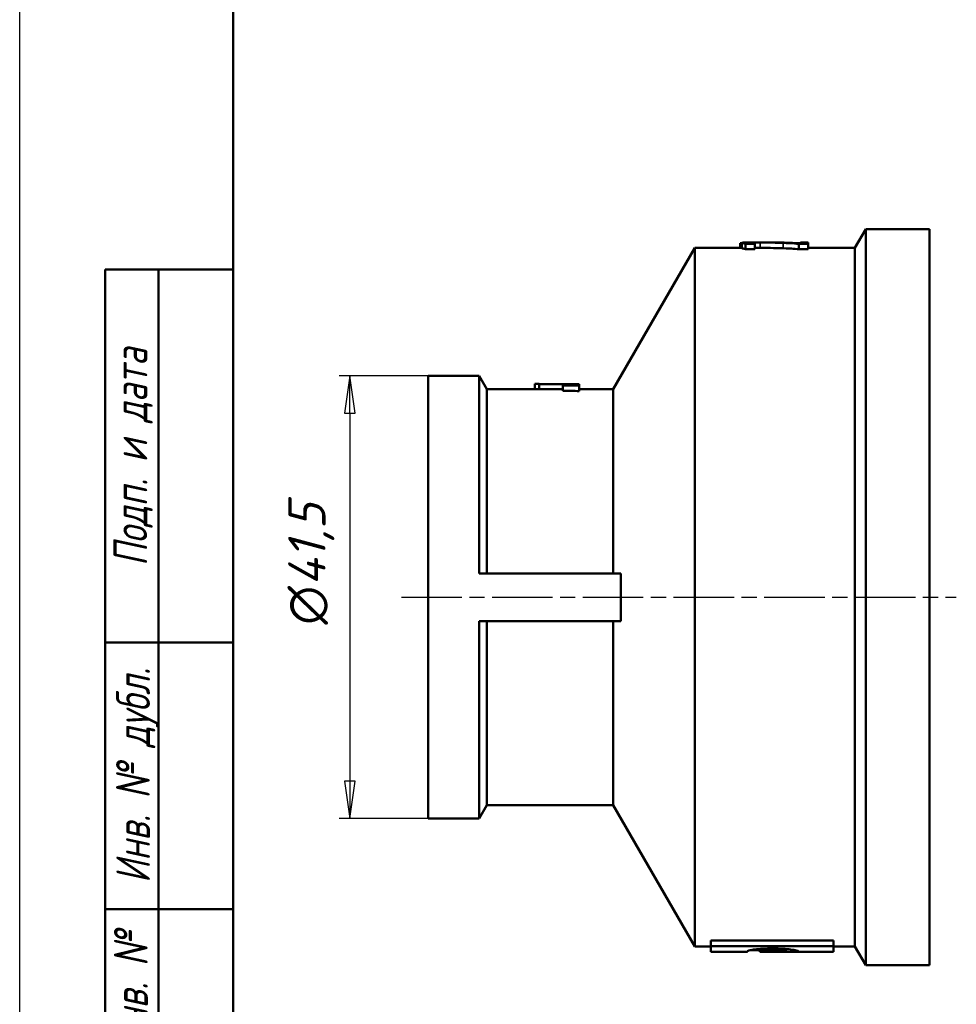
# Model space of a CAD drawing. Header units: millimetres. Extents: x 0 to 797, y -69 to 297.
# Tile 2 of 6: x 0 to 88, y 81 to 173. Entities that reach past the tile are written whole.
import ezdxf
from ezdxf.enums import TextEntityAlignment as Align

# ---------------------------------------------------------------- set-up
doc = ezdxf.new("R2010")
doc.units = ezdxf.units.MM
doc.linetypes.add('CHAIN', pattern=[0.7087, 0.4724, -0.0591, 0.1181, -0.0591])
for name, color, linetype, lineweight in [('Видимые тонкие (ГОСТ)', 7, 'Continuous', 35), ('Видимый контур (ГОСТ)', 7, 'Continuous', 50), ('Кромка (ГОСТ)', 7, 'Continuous', 50), ('Обозначение (ГОСТ)', 7, 'Continuous', 25), ('Осевая линия (ГОСТ)', 7, 'Continuous', 25), ('Размер (ГОСТ)', 7, 'Continuous', 25), ('Эскизная геометрия (ГОСТ)', 7, 'Continuous', 50)]:
    doc.layers.add(name, color=color, linetype=linetype, lineweight=lineweight)
doc.styles.get("Standard").update_dxf_attribs({"font": 'GOST Common Italic.ttf'})
doc.styles.add('Альтернативный текст (ГОСТ)', font='txt', dxfattribs={"width": 0.8})
doc.styles.add('Обычный текст (ГОСТ)', font='GOST Common Italic.ttf')
doc.dimstyles.new('Обычный (ГОСТ)', dxfattribs={"dimtxt": 3.5, "dimasz": 3.5, "dimexe": 1, "dimexo": 0, "dimgap": 0.5, "dimtad": 1, "dimrnd": 1e-08, "dimtxsty": 'Обычный текст (ГОСТ)', "dimblk": 'Filled-1', "dimcen": 0.09, "dimdle": 15, "dimclrd": 256, "dimclre": 256, "dimclrt": 256, "dimazin": 2, "dimtfac": 0.714286, "dimtdec": 3, "dimtmove": 0, "dimatfit": 3, "dimfxl": 1, "dimtolj": 1, "dimlwd": 25, "dimlwe": 25, "dimarcsym": 0})

# ---------------------------------------------------------------- blocks, each defined once
blk = doc.blocks.new('ГОСТ - Доп. графы 1')
at = {"layer": 'Эскизная геометрия (ГОСТ)'}
for p, q in [((-12, 0), (-12, 145)), ((-12, 145), (0, 145)), ((-7, 145), (-7, 0)), ((-12, 110), (-7, 110)), ((-7, 110), (0, 110)), ((-12, 85), (-7, 85)), ((-7, 85), (0, 85))]:
    blk.add_line(p, q, dxfattribs=at)
at = {"layer": 'Обозначение (ГОСТ)', "char_height": 3.17, "attachment_point": 5, "rotation": 90, "style": 'Альтернативный текст (ГОСТ)'}
for s, insert, width in [('\\fGOST Common|b0|i1;\\H3.1700;Подп. и дата', (-9.373, 127.414), 34.76787), ('\\fGOST Common|b0|i1;\\H3.1700;Инв. № дубл.', (-8.947, 97.547), 24.84382), ('\\fGOST Common|b0|i1;\\H3.1700;Взам. инв. №', (-9.575, 72.532), 24.86686)]:
    blk.add_mtext(s, dxfattribs=dict(at, insert=insert, width=width))
at = {"layer": 'Обозначение (ГОСТ)', "lineweight": 30, "width": 0.8, "flags": 17}
for tag, p in [('Подп._и_дата_2', (-3.532, 127.511)), ('Инв._номер_дубликата', (-3.406, 97.466)), ('Взамен_инв._номера', (-3.46, 72.529)), ('Подп._и_дата_1', (-3.422, 42.352)), ('ИНВЕНТАРНЫЙ_НОМЕР', (-3.329, 12.683))]:
    blk.add_attdef(tag, text='', height=3.17, rotation=90, dxfattribs=at).set_placement(p, align=Align.MIDDLE_CENTER)
blk = doc.blocks.new('Рамки ГОСТ_ граница 297x210')
at = {"layer": 'Кромка (ГОСТ)', "lineweight": 25}
blk.add_line((0, 0), (0, 297), dxfattribs=at)
at = {"layer": 'Кромка (ГОСТ)'}
blk.add_line((20, 292), (20, 5), dxfattribs=at)
blk = doc.blocks.new('Filled-1')
at = {"color": 0}
for p, q in [((0, 0), (-1, 0.143)), ((-1, 0.143), (-1, -0.143)), ((-1, 0), (0, 0)), ((-1, -0.143), (0, 0))]:
    blk.add_line(p, q, dxfattribs=at)
at = {"color": 0, "flags": 128}
blk.add_lwpolyline([(-1, -0.143), (0, 0), (-1, 0.143), (-1, -0.143)], dxfattribs=at)
at = {"color": 0}
blk.add_solid([(-1, -0.143), (0, 0), (-1, 0.143), (-1, -0.143)], dxfattribs=at)
blk = doc.blocks.new('*D12')
at = {"layer": 'Defpoints', "color": 0, "linetype": 'Continuous', "transparency": 16777216}
for p in [(38.285, 140.007), (30.934, 98.507), (38.285, 98.507)]:
    blk.add_point(p, dxfattribs=at)
at = {"layer": 'Размер (ГОСТ)', "linetype": 'Continuous', "lineweight": 25, "transparency": 16777216}
for p, q in [((38.285, 140.007), (29.934, 140.007)), ((30.934, 136.507), (30.934, 102.007)), ((38.285, 98.507), (29.934, 98.507))]:
    blk.add_line(p, q, dxfattribs=at)
at = {"layer": 'Размер (ГОСТ)', "linetype": 'Continuous', "lineweight": 25, "transparency": 16777216, "xscale": 3.5, "yscale": 3.5, "zscale": 3.5}
for p, rotation in [((30.934, 140.007), 90), ((30.934, 98.507), 270)]:
    blk.add_blockref('Filled-1', p, dxfattribs=dict(at, rotation=rotation))
at = {"layer": 'Размер (ГОСТ)', "linetype": 'Continuous', "lineweight": 25, "transparency": 16777216, "insert": (25.168, 116.69), "char_height": 3.5, "attachment_point": 1, "rotation": 90, "style": 'Обычный текст (ГОСТ)'}
blk.add_mtext('\\A1;\\fAIGDT|b0|i0;\\H3.5000;n\\fGOST Common|b0|i1;\\H3.5000;41,5', dxfattribs=at)

msp = doc.modelspace()

# ---------------------------------------------------------------- linework, layer by layer
at = {"layer": 'Видимые тонкие (ГОСТ)'}
for p, q in [((68.6242, 152.5046), (68.6242, 152.4375)), ((69.3904, 152.507), (69.3904, 152.007)), ((71.5654, 152.481), (71.5654, 151.9806)), ((70.5933, 86.1599), (70.5933, 86.318))]:
    msp.add_line(p, q, dxfattribs=at)
at = {"layer": 'Видимый контур (ГОСТ)'}
for p, q in [((78.2849, 152.0072), (79.2953, 153.7572)), ((79.2953, 84.7572), (79.2953, 153.7572)), ((79.2953, 153.7572), (85.2849, 153.7572)), ((85.2849, 84.7572), (85.2849, 153.7572)), ((67.5268, 152.4582), (67.5268, 152.0072)), ((67.6701, 152.4889), (67.6701, 151.9886)), ((67.9429, 152.5072), (71.1399, 152.5072)), ((68.036, 152.4002), (68.906, 152.4002)), ((68.036, 152.4002), (68.036, 151.8986)), ((68.906, 152.4038), (68.906, 152.4002)), ((68.906, 152.4002), (68.906, 151.8986)), ((73.0336, 152.3896), (73.8987, 152.3896)), ((73.0336, 152.3896), (73.0336, 151.8878)), ((73.1918, 152.4453), (73.1918, 152.5072)), ((73.1918, 152.5072), (73.8987, 152.5072)), ((73.8987, 152.5072), (73.8987, 152.3896)), ((73.8987, 152.3896), (73.8987, 151.8878)), ((55.635, 138.7572), (63.2849, 152.0072)), ((63.2849, 86.5072), (63.2849, 152.0072)), ((63.2849, 152.0072), (67.6701, 152.0072)), ((68.906, 151.8986), (68.036, 151.8986)), ((73.8987, 151.8878), (73.0336, 151.8878)), ((73.8987, 152.0072), (78.2849, 152.0072)), ((78.2849, 86.5072), (78.2849, 152.0072)), ((38.2849, 98.5072), (38.2849, 140.0072)), ((38.2849, 140.0072), (43.0632, 140.0072)), ((43.0632, 121.4893), (43.0632, 140.0072)), ((43.7849, 138.7572), (43.0632, 140.0072)), ((43.7849, 121.4893), (43.7849, 138.7572)), ((43.7849, 138.7572), (48.2701, 138.7572)), ((48.2701, 139.2563), (48.2701, 139.2572)), ((48.2701, 139.2572), (48.6785, 139.2572)), ((48.2701, 139.2563), (48.2701, 138.7563)), ((48.2701, 139.2563), (48.6785, 139.2563)), ((48.6785, 138.7563), (48.2701, 138.7563)), ((48.6785, 139.2572), (48.6785, 139.2563)), ((48.6785, 139.2563), (48.6785, 138.7563)), ((48.6785, 139.2503), (52.2831, 139.2503)), ((48.6785, 138.7572), (50.8925, 138.7572)), ((50.8925, 139.2079), (50.8925, 139.2296)), ((50.8925, 139.2079), (50.8925, 139.1507)), ((50.8925, 139.1109), (50.8925, 139.1507)), ((50.8925, 139.1109), (50.8925, 138.6072)), ((52.2831, 139.2503), (52.2831, 139.2348)), ((52.4484, 139.2354), (52.4484, 139.1994)), ((52.4484, 139.1994), (52.4484, 139.1625)), ((52.4484, 139.1625), (52.4484, 139.0964)), ((52.4484, 139.0964), (52.4484, 138.5923)), ((52.4484, 138.7572), (55.635, 138.7572)), ((55.635, 121.4893), (55.635, 138.7572)), ((43.0632, 121.4893), (56.3567, 121.4893)), ((56.3567, 117.025), (56.3567, 121.4893)), ((43.0632, 117.025), (56.3567, 117.025)), ((43.0632, 98.5072), (43.0632, 117.025)), ((43.7849, 99.7572), (43.7849, 117.025)), ((55.635, 99.7572), (55.635, 117.025)), ((43.7849, 99.7572), (43.0632, 98.5072)), ((43.7849, 99.7572), (55.635, 99.7572)), ((55.635, 99.7572), (63.2849, 86.5072)), ((38.2849, 98.5072), (43.0632, 98.5072)), ((64.7849, 86.5555), (64.7849, 87.064)), ((64.7849, 87.064), (76.2849, 87.064)), ((76.2849, 86.5555), (76.2849, 87.064)), ((63.2849, 86.5072), (64.7849, 86.5072)), ((76.2849, 86.5555), (64.7849, 86.5555)), ((64.7849, 86.0072), (64.7849, 86.5555)), ((64.7849, 86.0072), (68.2004, 86.0072)), ((68.2004, 86.0588), (68.2004, 86.0072)), ((69.3659, 86.1764), (68.5324, 86.1764)), ((69.3659, 86.0599), (69.3659, 86.2772)), ((69.3659, 86.0072), (69.3659, 86.0599)), ((69.3659, 86.0072), (76.2849, 86.0072)), ((69.9112, 86.034), (69.9112, 86.0072)), ((69.9112, 86.034), (71.8203, 86.034)), ((72.9993, 86.0072), (69.9112, 86.0072)), ((71.8203, 86.0599), (71.8203, 86.2757)), ((71.8203, 86.0599), (71.8203, 86.034)), ((72.9993, 86.0072), (72.9993, 86.0572)), ((76.2849, 86.5555), (76.2849, 86.0072)), ((76.2849, 86.5072), (78.2849, 86.5072)), ((78.2849, 86.5072), (79.2953, 84.7572)), ((79.2953, 84.7572), (85.2849, 84.7572))]:
    msp.add_line(p, q, dxfattribs=at)
for centre, major_axis, start_param, end_param in [((43.4791, 119.2572), (443.3333, 0), 1.5162029, 1.5165268), ((64.8858, 119.2572), (266.6667, 0), 1.6174534, 1.6232953), ((32.1882, 119.2572), (-266.6667, 0), 4.6363401, 4.6421904), ((78.3704, 119.2572), (266.6667, 0), 1.6681575, 1.6740216), ((18.7036, 119.2572), (-266.6667, 0), 4.5855059, 4.5913857), ((18.7036, 119.2572), (-260, 0), 4.5822342, 4.5882672)]:
    msp.add_ellipse(centre, major_axis=major_axis, ratio=0.075, start_param=start_param, end_param=end_param, dxfattribs=at)
for points, knots in [([(67.9428, 152.5072), (67.896, 152.5072), (67.851, 152.5069), (67.7077, 152.504), (67.6701, 152.4983), (67.6701, 152.4889)], [-0.11791575, -0.11791575, -0.11791575, -0.11791575, -0.08547871, -0.08547871, 0, 0, 0, 0]), ([(67.6701, 152.4889), (67.6701, 152.4714), (67.8282, 152.4408), (67.9369, 152.4181), (67.9831, 152.4089), (68.036, 152.4002)], [-0.1028733, -0.1028733, -0.1028733, -0.1028733, -0.03608461, -0.03608461, 0, 0, 0, 0]), ([(68.377, 152.4869), (68.377, 152.4905), (68.3866, 152.4936), (68.4296, 152.4985), (68.4609, 152.5005), (68.5383, 152.5031), (68.578, 152.5039), (68.6242, 152.5046)], [-0.080901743, -0.080901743, -0.080901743, -0.080901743, -0.049694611, -0.049694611, -0.021251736, -0.021251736, 0, 0, 0, 0]), ([(68.5698, 152.4453), (68.5157, 152.4533), (68.4293, 152.4666), (68.3828, 152.4808), (68.377, 152.484), (68.377, 152.4869)], [-0.10204439, -0.10204439, -0.10204439, -0.10204439, -0.02462435, -0.02462435, 0, 0, 0, 0]), ([(68.906, 152.4038), (68.8674, 152.4081), (68.8267, 152.4129), (68.7131, 152.4262), (68.6797, 152.4302), (68.6245, 152.4373), (68.5957, 152.4414), (68.5698, 152.4453)], [-0.043173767, -0.043173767, -0.043173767, -0.043173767, -0.036133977, -0.036133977, -0.0208941, -0.0208941, 0, 0, 0, 0]), ([(68.6242, 152.5046), (68.685, 152.5055), (68.7569, 152.506), (68.9022, 152.5066), (68.9928, 152.5068), (69.2106, 152.507), (69.3009, 152.507), (69.3904, 152.507)], [-0.11692304, -0.11692304, -0.11692304, -0.11692304, -0.0666187, -0.0666187, -0.02686393, -0.02686393, 0, 0, 0, 0]), ([(69.3904, 152.507), (69.6285, 152.507), (69.8583, 152.5069), (70.2773, 152.5057), (70.4919, 152.5051), (71.0606, 152.4963), (71.3274, 152.4896), (71.5654, 152.481)], [-0.34634454, -0.34634454, -0.34634454, -0.34634454, -0.21416863, -0.21416863, -0.09659265, -0.09659265, 0, 0, 0, 0]), ([(71.5654, 152.481), (71.9184, 152.4682), (72.235, 152.4519), (72.7569, 152.4133), (72.8958, 152.402), (73.0336, 152.3896)], [-0.22640475, -0.22640475, -0.22640475, -0.22640475, -0.06052783, -0.06052783, 0, 0, 0, 0]), ([(73.1918, 152.4453), (73.0862, 152.4523), (72.5517, 152.4836), (71.9329, 152.4998), (71.7727, 152.5027), (71.6099, 152.5046)], [-0.26169351, -0.26169351, -0.26169351, -0.26169351, -0.0662829, -0.0662829, 0, 0, 0, 0]), ([(68.036, 151.8986), (67.937, 151.915), (67.8555, 151.9341), (67.7551, 151.9565), (67.6701, 151.9754), (67.6701, 151.9886)], [0, 0, 0, 0, 0.06759358, 0.06759358, 0.11578521, 0.11578521, 0.11578521, 0.11578521]), ([(69.3904, 152.007), (69.2375, 152.007), (69.0822, 152.007), (68.93, 152.0066), (68.9184, 152.0066), (68.906, 152.0065)], [0, 0, 0, 0, 0.045880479, 0.045880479, 0.049298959, 0.049298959, 0.049298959, 0.049298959]), ([(71.5654, 151.9806), (71.2129, 151.9935), (70.7448, 152.0024), (70.2515, 152.0057), (70.0884, 152.0064), (69.7224, 152.0069), (69.5579, 152.007), (69.3904, 152.007)], [0, 0, 0, 0, 0.14302164, 0.14302164, 0.18428548, 0.18428548, 0.21688079, 0.21688079, 0.21688079, 0.21688079]), ([(73.0336, 151.8878), (72.8019, 151.9089), (72.5671, 151.9271), (72.2001, 151.9508), (71.9402, 151.9668), (71.5654, 151.9806)], [0, 0, 0, 0, 0.10175089, 0.10175089, 0.15784591, 0.15784591, 0.15784591, 0.15784591]), ([(68.2004, 86.0588), (68.2004, 86.0722), (68.2203, 86.0884), (68.3068, 86.1232), (68.3684, 86.1414), (68.5701, 86.1858), (68.7274, 86.2122), (69.1295, 86.2596), (69.3629, 86.2795), (69.9283, 86.3102), (70.255, 86.318), (70.5856, 86.318)], [-0.40829126, -0.40829126, -0.40829126, -0.40829126, -0.33578073, -0.33578073, -0.27083828, -0.27083828, -0.18407093, -0.18407093, -0.09919072, -0.09919072, 0, 0, 0, 0]), ([(70.5933, 86.1599), (70.4988, 86.1599), (70.4043, 86.1592), (70.2261, 86.1559), (70.1427, 86.1536), (69.934, 86.1454), (69.8186, 86.1384), (69.6136, 86.1206), (69.5329, 86.1102), (69.4038, 86.0865), (69.3659, 86.0727), (69.3659, 86.0599)], [-0.23705615, -0.23705615, -0.23705615, -0.23705615, -0.20332876, -0.20332876, -0.17227523, -0.17227523, -0.12231209, -0.12231209, -0.06815414, -0.06815414, 0, 0, 0, 0]), ([(70.5856, 86.318), (70.9194, 86.318), (71.2485, 86.3098), (71.8178, 86.2784), (72.0532, 86.2581), (72.4778, 86.2083), (72.6477, 86.1793), (72.9176, 86.1177), (72.9993, 86.0838), (72.9993, 86.0572)], [-0.48865451, -0.48865451, -0.48865451, -0.48865451, -0.36634492, -0.36634492, -0.26169915, -0.26169915, -0.14508532, -0.14508532, 0, 0, 0, 0]), ([(71.8203, 86.0599), (71.8203, 86.0665), (71.8106, 86.0737), (71.7681, 86.0884), (71.7374, 86.0958), (71.6384, 86.1127), (71.563, 86.1221), (71.3667, 86.139), (71.2503, 86.1459), (70.9538, 86.1572), (70.7738, 86.1599), (70.5933, 86.1599)], [-0.20495524, -0.20495524, -0.20495524, -0.20495524, -0.16975654, -0.16975654, -0.13765258, -0.13765258, -0.09637027, -0.09637027, -0.05415774, -0.05415774, 0, 0, 0, 0])]:
    msp.add_open_spline(points, degree=3, knots=knots, dxfattribs=at)
msp.add_open_spline([(71.6099, 152.5046), (71.5117, 152.5057), (71.3376, 152.5069), (71.1407, 152.507)], degree=3, dxfattribs=at)
at = {"layer": 'Осевая линия (ГОСТ)', "linetype": 'CHAIN', "ltscale": 11.993792}
msp.add_line((35.7849, 119.2572), (87.7849, 119.2572), dxfattribs=at)

# ---------------------------------------------------------------- block references
for name, p in [('Рамки ГОСТ_ граница 297x210', (0, 0)), ('ГОСТ - Доп. графы 1', (20, 5))]:
    msp.add_blockref(name, p)

# ---------------------------------------------------------------- dimensions: what is measured, and where the dimension line sits
at = {"layer": 'Размер (ГОСТ)', "linetype": 'Continuous', "lineweight": 25}
dim = msp.add_linear_dim(base=(30.9339, 98.5072), p1=(38.2849, 140.0072), p2=(38.2849, 98.5072), angle=90, text='\\fAIGDT|b0|i0;\\H3.5000;n\\fGOST Common|b0|i1;\\H3.5000;<>', dimstyle='Обычный (ГОСТ)', override={"dimgap": 0.5, "dimdec": 2, "dimtol": 0, "dimlim": 0, "dimtp": 0, "dimtm": 0, "dimtdec": 3, "dimtofl": 0, "dimatfit": 1}, dxfattribs=at)
dim.commit()
dim.dimension.update_dxf_attribs({"geometry": '*D12', "text_midpoint": (30.9339, 123.0072), "dimtype": 160})

doc.saveas('drawing.dxf')
